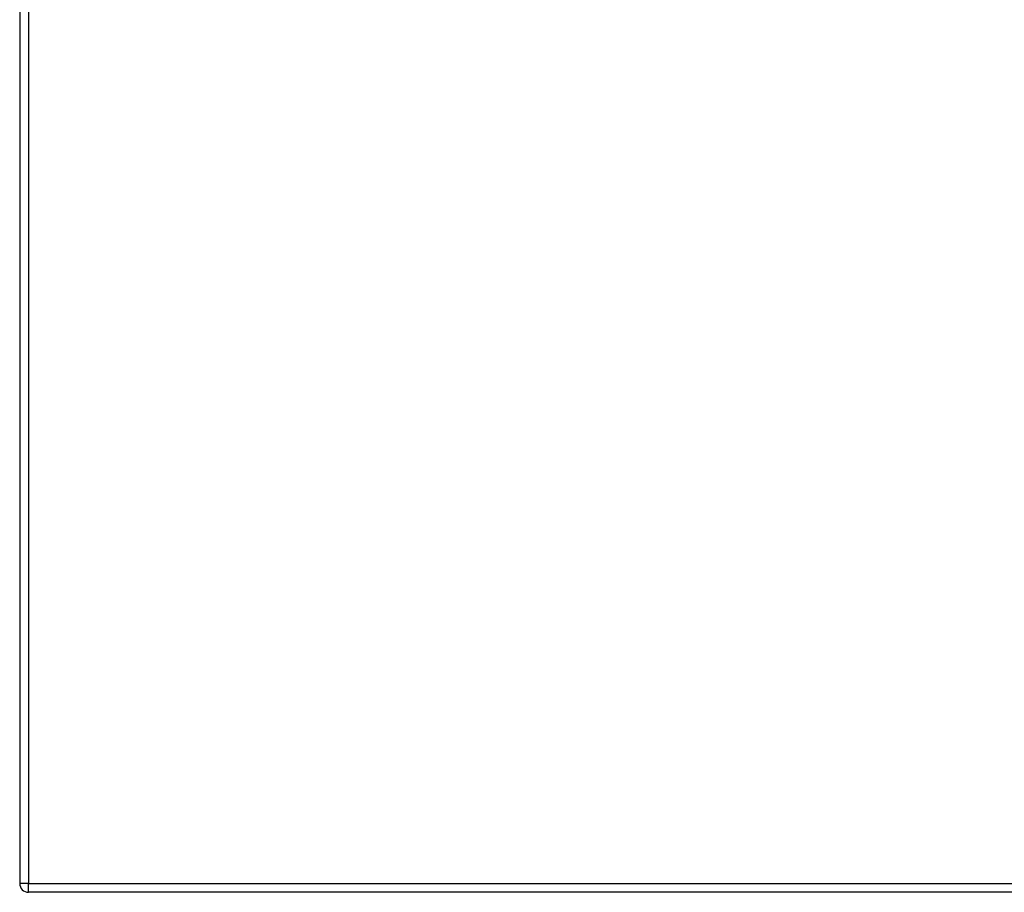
# Model space of a CAD drawing. Header units: inches. Extents: x 12 to 399, y 35 to 190.
# Tile 237 of 256: x 171 to 182, y 96 to 106. Entities that reach past the tile are written whole.
import ezdxf

# ---------------------------------------------------------------- set-up
doc = ezdxf.new("R2010")
doc.units = ezdxf.units.IN
doc.header["$MEASUREMENT"] = 0
doc.layers.add('Visible Edges(ANSI)', color=7, linetype='Continuous', lineweight=25)
doc.layers.add('Visible Tangent Edges(ANSI)', color=7, linetype='Continuous', lineweight=25)

msp = doc.modelspace()

# ---------------------------------------------------------------- linework, layer by layer
at = {"layer": 'Visible Edges(ANSI)'}
for p, q in [((171.389, 133.068), (171.389, 96.348)), ((213.093, 96.249), (171.488, 96.249))]:
    msp.add_line(p, q, dxfattribs=at)
msp.add_arc((171.488, 96.348), 0.099, 180, 270, dxfattribs=at)
at = {"layer": 'Visible Tangent Edges(ANSI)'}
for p, q in [((171.488, 133.068), (171.488, 96.348)), ((171.488, 96.348), (171.389, 96.348)), ((171.488, 96.249), (171.488, 96.348)), ((171.488, 96.348), (213.093, 96.348))]:
    msp.add_line(p, q, dxfattribs=at)

doc.saveas('drawing.dxf')
